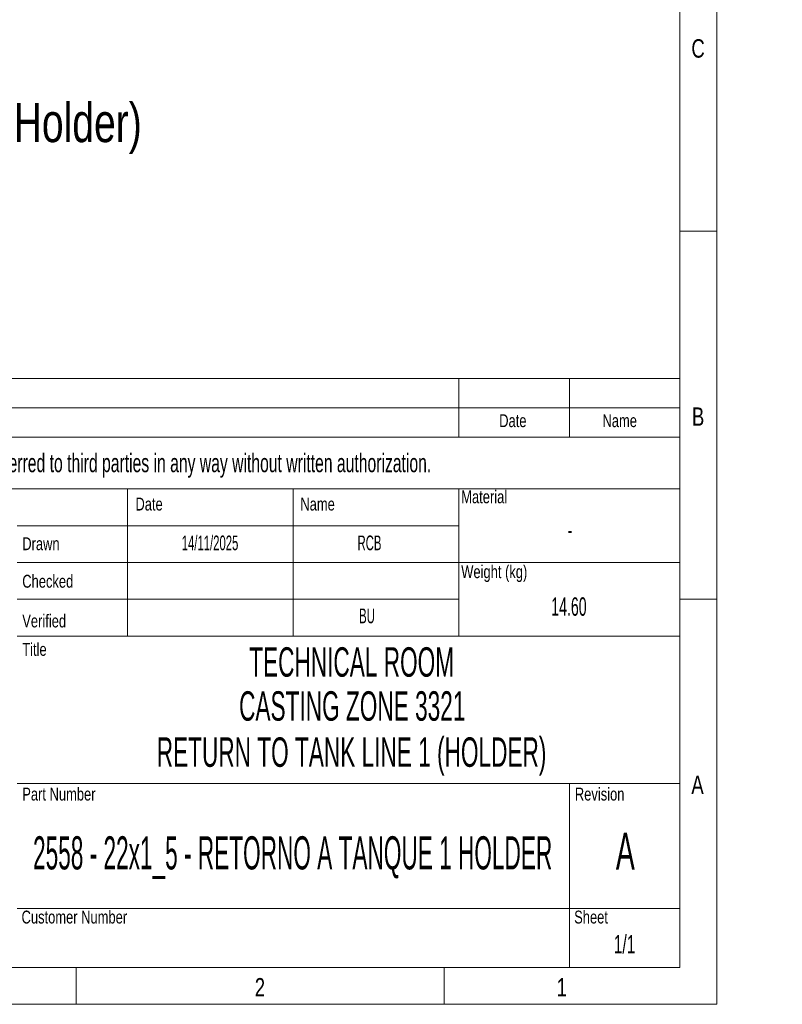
# Model space of a CAD drawing. Header units: millimetres. Extents: x 15 to 598, y 5 to 415.
# Tile 13 of 15: x 494 to 598, y 5 to 139. Entities that reach past the tile are written whole.
import ezdxf

# ---------------------------------------------------------------- set-up
doc = ezdxf.new("R2010")
doc.units = ezdxf.units.MM
doc.layers.add('COTAS', color=166, linetype='Continuous')
doc.layers.add('SLD-0', color=179, linetype='Continuous')
doc.styles.add('SLDTEXTSTYLE0', font='TXT', dxfattribs={"width": 0.75})
doc.styles.add('SLDTEXTSTYLE1', font='TXT', dxfattribs={"width": 0.574367})
doc.styles.add('SLDTEXTSTYLE2', font='TXT', dxfattribs={"width": 0.638186})
doc.styles.add('SLDTEXTSTYLE3', font='TXT', dxfattribs={"width": 0.510549})

msp = doc.modelspace()

# ---------------------------------------------------------------- linework, layer by layer
at = {"color": 7, "linetype": 'Continuous', "lineweight": 18}
for p, q in [((589, 415), (589, 5)), ((584, 410), (584, 10)), ((584, 110), (589, 110)), ((404, 90), (584, 90)), ((554, 90), (554, 82)), ((569, 90), (569, 82)), ((584, 90), (584, 10)), ((404, 86), (584, 86)), ((404, 82), (584, 82)), ((404, 75), (584, 75)), ((509, 75), (509, 55)), ((531.5, 75), (531.5, 55)), ((554, 75), (554, 70)), ((554, 70), (494, 70)), ((554, 70), (554, 65)), ((554, 65), (494, 65)), ((554, 65), (554, 60)), ((554, 65), (584, 65)), ((554, 60), (494, 60)), ((554, 60), (554, 55)), ((584, 60), (589, 60)), ((494, 55), (509, 55)), ((509, 55), (531.5, 55)), ((531.5, 55), (554, 55)), ((554, 55), (584, 55)), ((494, 35), (584, 35)), ((569, 35), (569, 10)), ((494, 18), (584, 18)), ((584, 10), (20, 10)), ((404, 10), (584, 10)), ((502, 10), (502, 5)), ((552, 10), (552, 5)), ((589, 5), (15, 5))]:
    msp.add_line(p, q, dxfattribs=at)

# ---------------------------------------------------------------- texts
at = {"color": 7, "linetype": 'Continuous', "lineweight": 0}
for s, insert, char_height, attachment_point, style in [('C', (586.47396, 136.06267), 2.5, 2, 'SLDTEXTSTYLE0'), ('B', (586.4809, 86.06267), 2.5, 2, 'SLDTEXTSTYLE0'), ('Date', (561.32058, 85.13631), 1.75, 2, 'SLDTEXTSTYLE0'), ('Name', (575.83281, 85.13631), 1.75, 2, 'SLDTEXTSTYLE0'), ('Material', (554.31017, 74.79649), 1.75, 1, 'SLDTEXTSTYLE0'), ('Date', (510.07035, 73.81161), 1.75, 1, 'SLDTEXTSTYLE0'), ('Name', (532.46556, 73.81161), 1.75, 1, 'SLDTEXTSTYLE0'), ('Drawn', (494.70003, 68.42429), 1.75, 1, 'SLDTEXTSTYLE0'), ('Weight (kg)', (554.31017, 64.62334), 1.75, 1, 'SLDTEXTSTYLE0'), ('Checked', (494.70003, 63.32744), 1.75, 1, 'SLDTEXTSTYLE0'), ('Verified', (494.70003, 57.93582), 1.75, 1, 'SLDTEXTSTYLE0'), ('Title', (494.70003, 54.07419), 1.75, 1, 'SLDTEXTSTYLE0'), ('A', (586.40017, 36.06267), 2.5, 2, 'SLDTEXTSTYLE0'), ('Part Number', (494.70003, 34.42461), 1.75, 1, 'SLDTEXTSTYLE0'), ('Revision', (569.74402, 34.42461), 1.75, 1, 'SLDTEXTSTYLE0'), ('2558 - 22x1_5 - RETORNO A TANQUE 1 HOLDER', (531.42044, 27.81843), 4.5, 2, 'SLDTEXTSTYLE3'), ('Customer Number', (494.6026, 17.72408), 1.75, 1, 'SLDTEXTSTYLE0'), ('Sheet', (569.64658, 17.72408), 1.75, 1, 'SLDTEXTSTYLE0'), ('2', (526.97483, 8.56267), 2.5, 2, 'SLDTEXTSTYLE0'), ('1', (567.97483, 8.56267), 2.5, 2, 'SLDTEXTSTYLE0')]:
    msp.add_mtext(s, dxfattribs=dict(at, insert=insert, char_height=char_height, attachment_point=attachment_point, style=style))
at = {"layer": 'COTAS', "insert": (429.81399, 127.38115), "char_height": 5.2916667, "attachment_point": 1, "style": 'SLDTEXTSTYLE0'}
msp.add_mtext('QTY: 4 units (one for each Holder)', dxfattribs=at)
at = {"layer": 'SLD-0', "color": 7, "attachment_point": 2}
for s, insert, char_height, style in [('This drawing is property of INSERTEC. Must not be copied or transferred to third parties in any way without written authorization.', (489.52452, 79.76737), 2.5, 'SLDTEXTSTYLE2'), ('14/11/2025', (520.19939, 68.66294), 2, 'SLDTEXTSTYLE1'), ('RCB', (541.85295, 68.66294), 2, 'SLDTEXTSTYLE1'), ('-', (569.09125, 70.67163), 2.5, 'SLDTEXTSTYLE1'), ('14.60', (568.93843, 60.26743), 2.5, 'SLDTEXTSTYLE1'), ('BU', (541.51573, 58.74879), 2, 'SLDTEXTSTYLE1'), ('TECHNICAL ROOM', (539.43008, 53.48919), 4, 'SLDTEXTSTYLE1'), ('CASTING ZONE 3321', (539.51141, 47.51473), 4, 'SLDTEXTSTYLE1'), ('RETURN TO TANK LINE 1 (HOLDER)', (539.41954, 41.25275), 4, 'SLDTEXTSTYLE1'), ('A', (576.59481, 28.30463), 5, 'SLDTEXTSTYLE1'), ('1/1', (576.49515, 14.40205), 2.5, 'SLDTEXTSTYLE2')]:
    msp.add_mtext(s, dxfattribs=dict(at, insert=insert, char_height=char_height, style=style))

doc.saveas('drawing.dxf')
